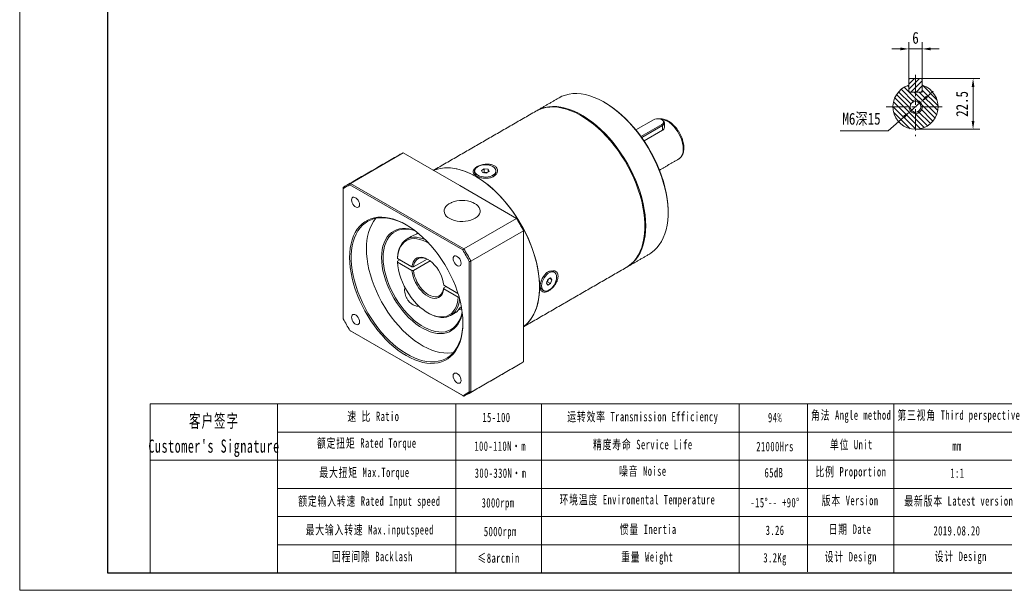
# Model space of a CAD drawing. Header units: millimetres. Extents: x -48 to 607, y -64 to 399.
# Tile 1 of 3: x -48 to 389, y -64 to 189. Entities that reach past the tile are written whole.
import ezdxf

# ---------------------------------------------------------------- set-up
doc = ezdxf.new("R2010")
doc.units = ezdxf.units.MM
doc.header["$LTSCALE"] = 1.5
doc.linetypes.add('CENTER', pattern=[10.16, 6.35, -1.27, 1.27, -1.27])
doc.layers.get('0').update_dxf_attribs({"lineweight": 18})
for name, color, linetype, lineweight in [('3中心线层', 1, 'CENTER', 18), ('5剖面线层', 2, 'Continuous', 18), ('7标注层', 4, 'Continuous', 18), ('SLD-0', 7, 'Continuous', 18), ('细实线', 7, 'Continuous', 18)]:
    doc.layers.add(name, color=color, linetype=linetype, lineweight=lineweight)
doc.styles.add('TH_GBDIM', font='txt', dxfattribs={"width": 0.8})
doc.styles.add('标准', font='txt', dxfattribs={"width": 0.667})
doc.dimstyles.new('TH_GBDIM', dxfattribs={"dimscale": 1.5, "dimtxt": 3.5, "dimasz": 2.5, "dimexe": 2, "dimexo": 0, "dimgap": 1.5, "dimtad": 1, "dimdec": 1, "dimdsep": 46, "dimtxsty": 'TH_GBDIM', "dimcen": 2.5, "dimdle": 5, "dimclrd": 4, "dimclre": 4, "dimclrt": 3, "dimadec": 0, "dimazin": 2, "dimtfac": 0.714286, "dimtdec": 1, "dimtmove": 0, "dimatfit": 3, "dimfxl": 1, "dimtolj": 1, "dimarcsym": 0})

# ---------------------------------------------------------------- blocks, each defined once
blk = doc.blocks.new('*X19')
at = {"layer": '7标注层', "transparency": 16777216}
for points in [[(374.18, 158.7), (375.43, 158.7), (374.81, 162.45)], [(374.18, 143.7), (375.43, 143.7), (374.81, 139.95)]]:
    blk.add_hatch(color=4, dxfattribs=at).paths.add_polyline_path(points, flags=0)
at = {"layer": '7标注层', "color": 4, "transparency": 16777216}
for p, q in [((351.9, 162.45), (377.81, 162.45)), ((374.81, 143.7), (374.81, 158.7)), ((349.3, 139.95), (377.81, 139.95))]:
    blk.add_line(p, q, dxfattribs=at)
at = {"layer": '7标注层', "color": 3, "transparency": 16777216, "insert": (369.93, 151.2), "char_height": 5.25, "width": 22.54, "attachment_point": 5, "rotation": 90, "style": 'TH_GBDIM'}
blk.add_mtext('22.5', dxfattribs=at)
blk = doc.blocks.new('*X20')
at = {"layer": '7标注层', "transparency": 16777216}
for points in [[(342.55, 176.21), (342.55, 174.96), (346.3, 175.58)], [(356.05, 176.21), (356.05, 174.96), (352.3, 175.58)]]:
    blk.add_hatch(color=4, dxfattribs=at).paths.add_polyline_path(points, flags=0)
at = {"layer": '7标注层', "color": 4, "transparency": 16777216}
for p, q in [((342.55, 175.58), (338.8, 175.58)), ((346.3, 162.05), (346.3, 178.58)), ((346.3, 175.58), (352.3, 175.58)), ((352.3, 162.05), (352.3, 178.58)), ((356.05, 175.58), (359.8, 175.58))]:
    blk.add_line(p, q, dxfattribs=at)
at = {"layer": '7标注层', "color": 3, "transparency": 16777216, "insert": (349.3, 180.46), "char_height": 5.25, "width": 4.76, "attachment_point": 5, "style": 'TH_GBDIM'}
blk.add_mtext('6', dxfattribs=at)
blk = doc.blocks.new('*X21')
at = {"layer": '7标注层', "transparency": 16777216}
for points in [[(353.96, 154.87), (354.78, 153.93), (351.55, 151.93)], [(343.81, 145.98), (344.63, 145.04), (347.04, 147.98)]]:
    blk.add_hatch(color=4, dxfattribs=at).paths.add_polyline_path(points, flags=0)
at = {"layer": '7标注层', "color": 4, "transparency": 16777216}
for p, q in [((354.37, 154.4), (357.19, 156.88)), ((351.55, 151.93), (347.04, 147.98)), ((337.15, 139.31), (344.22, 145.51)), ((315.84, 139.31), (337.15, 139.31))]:
    blk.add_line(p, q, dxfattribs=at)
at = {"layer": '7标注层', "color": 3, "transparency": 16777216, "insert": (325.37, 144.38), "char_height": 5.25, "width": 34.9533, "attachment_point": 5, "style": 'TH_GBDIM'}
blk.add_mtext('M6深15', dxfattribs=at)

msp = doc.modelspace()

# ---------------------------------------------------------------- hatches: boundary and pattern name
at = {"layer": '5剖面线层'}
h = msp.add_hatch(dxfattribs=at)
h.set_pattern_fill('ANSI31', color=256, style=0, pattern_type=0)
h.set_pattern_definition([(45, (0, 0), (-1.122532, 1.122532), [])])
h.paths.add_polyline_path([(349.296848, 156.454342), (351.896848, 156.454342), (352.296848, 156.854342), (352.296848, 159.493734), (352.296848, 162.054342), (351.896848, 162.454342), (349.296848, 162.454342)], flags=0)
h.paths.add_polyline_path([(349.296848, 162.454342), (346.696848, 162.454342), (346.296848, 162.054342), (346.296848, 156.854342), (346.696848, 156.454342), (349.296848, 156.454342)], flags=0)
h = msp.add_hatch(dxfattribs=at)
h.set_pattern_fill('ANSI31', color=256, style=0, pattern_type=0)
h.set_pattern_definition([(135, (0, 0), (-1.122532, -1.122532), [])])
edge = h.paths.add_edge_path(flags=0)
edge.add_line((349.296848, 156.454342), (346.296848, 156.454342))
edge.add_line((346.296848, 156.454342), (346.296848, 159.493734))
edge.add_arc((349.296849, 149.954342), 10.000001, 107.45760608, 179.99999705)
edge.add_line((339.296848, 149.954342), (346.896848, 149.954342))
edge.add_arc((349.296848, 149.954342), 2.4, 90.00000034, 179.99999966, ccw=False)
edge.add_line((349.296848, 152.354342), (349.296848, 156.454342))
edge = h.paths.add_edge_path(flags=0)
edge.add_line((352.296848, 159.493734), (352.296848, 156.454342))
edge.add_line((352.296848, 156.454342), (349.296848, 156.454342))
edge.add_line((349.296848, 156.454342), (349.296848, 152.954342))
edge.add_arc((349.296848, 149.954342), 3, 0, 89.99999966, ccw=False)
edge.add_line((352.296848, 149.954342), (359.296848, 149.954342))
edge.add_arc((349.296848, 149.954342), 10.000001, 0.00000295, 72.54238789)
edge = h.paths.add_edge_path(flags=0)
edge.add_line((359.296848, 149.954342), (352.296848, 149.954342))
edge.add_arc((349.296848, 149.954342), 3, 270.00000034, 359.99999966, ccw=False)
edge.add_line((349.296848, 146.954342), (349.296848, 139.954342))
edge.add_arc((349.296848, 149.954342), 10, 270.00000034, 360)
edge = h.paths.add_edge_path(flags=0)
edge.add_arc((349.296848, 149.954342), 3, 180, 269.99999966, ccw=False)
edge.add_line((346.296848, 149.954342), (339.296848, 149.954342))
edge.add_arc((349.296848, 149.954342), 10, 180.00000034, 269.99999966)
edge.add_line((349.296848, 139.954342), (349.296848, 146.954342))
edge = h.paths.add_edge_path(flags=0)
edge.add_line((346.896848, 149.954342), (346.296848, 149.954342))
edge.add_arc((349.296848, 149.954342), 3, 180.00000034, 269.99999966)
edge.add_line((349.296848, 146.954342), (349.296848, 147.554342))
edge.add_arc((349.296848, 149.954342), 2.4, 180, 269.99999966, ccw=False)
edge = h.paths.add_edge_path(flags=0)
edge.add_line((352.296848, 149.954342), (351.696848, 149.954342))
edge.add_arc((349.296848, 149.954342), 2.4, 270.00000034, 359.99999966, ccw=False)
edge.add_line((349.296848, 147.554342), (349.296848, 146.954342))
edge.add_arc((349.296848, 149.954342), 3, 270.00000034, 360)
edge = h.paths.add_edge_path(flags=0)
edge.add_line((349.296848, 152.954342), (349.296848, 152.354342))
edge.add_arc((349.296848, 149.954342), 2.4, 0, 89.99999966, ccw=False)
edge.add_line((351.696848, 149.954342), (352.296848, 149.954342))
edge.add_arc((349.296848, 149.954342), 3, 0.00000034, 89.99999966)

# ---------------------------------------------------------------- linework, layer by layer
at = {"color": 7, "linetype": 'Continuous', "lineweight": 15}
for p, q in [((346.296848, 162.054342), (346.696848, 162.454342)), ((346.296848, 162.054342), (346.296848, 156.854342)), ((351.896848, 162.454342), (346.696848, 162.454342)), ((351.896848, 162.454342), (352.296848, 162.054342)), ((352.296848, 156.854342), (352.296848, 162.054342)), ((346.296848, 156.454342), (346.296848, 159.493734)), ((352.296848, 159.493734), (352.296848, 156.454342)), ((346.696848, 156.454342), (346.296848, 156.854342)), ((346.296848, 156.454342), (352.296848, 156.454342)), ((351.896848, 156.454342), (346.696848, 156.454342)), ((352.296848, 156.854342), (351.896848, 156.454342)), ((233.203659, 144.226738), (225.385335, 139.713315)), ((227.646153, 136.773136), (236.880614, 142.104077)), ((237.163457, 141.614179), (227.977797, 136.31141)), ((237.163457, 141.614179), (236.880614, 142.104077)), ((237.163457, 141.614179), (237.163457, 139.523338)), ((238.042138, 142.838792), (238.042138, 140.716222)), ((237.163457, 139.523338), (229.011174, 134.817125)), ((98.872522, 116.016711), (122.207043, 129.487443)), ((147.329244, 114.984706), (122.207043, 129.487443)), ((156.969922, 121.774762), (158.194666, 122.481792)), ((158.194666, 122.481792), (159.867698, 122.223001)), ((158.194666, 120.930363), (158.194666, 122.481792)), ((159.867698, 122.223001), (160.315986, 121.25718)), ((159.867698, 120.998388), (159.867698, 122.223001)), ((153.927953, 121.515971), (153.927953, 120.79333)), ((157.418209, 120.808941), (156.969922, 121.774762)), ((159.091242, 120.55015), (157.418209, 120.808941)), ((157.864695, 120.739875), (158.194666, 120.930363)), ((158.194666, 120.930363), (159.031182, 120.800967)), ((159.031182, 120.800967), (159.421212, 120.740636)), ((160.315986, 121.25718), (159.091242, 120.55015)), ((163.357954, 121.515971), (163.357954, 120.79333)), ((95.710452, 114.190694), (95.710452, 113.626938)), ((95.710452, 113.626938), (95.710452, 55.917657)), ((148.628665, 86.476625), (98.653672, 115.326574)), ((98.872522, 116.016711), (149.116925, 87.011235)), ((172.451446, 100.481967), (147.329244, 114.984706)), ((172.451446, 100.481967), (149.116925, 87.011235)), ((239.638331, 103.363854), (239.638331, 102.955649)), ((128.39793, 94.364213), (128.31562, 93.585306)), ((152.278995, 81.534369), (175.613516, 95.005101)), ((175.613516, 65.99491), (175.613516, 95.005101)), ((119.770223, 81.496058), (120.831112, 82.108497)), ((126.151485, 79.037111), (119.770701, 82.720659)), ((119.770701, 81.087578), (126.151485, 77.404029)), ((126.860469, 79.036028), (132.834642, 82.484845)), ((134.211714, 81.64673), (126.860469, 77.402947)), ((151.571886, 23.669537), (151.571886, 81.378818)), ((152.278995, 81.534369), (152.278995, 23.513986)), ((140.220857, 69.690158), (141.281746, 70.302597)), ((146.55474, 67.258563), (140.222732, 70.913953)), ((185.702481, 71.819145), (186.314853, 73.397472)), ((186.314853, 70.947849), (185.702481, 71.819145)), ((186.196095, 72.430467), (185.865653, 72.239707)), ((186.50228, 73.21963), (186.196095, 72.430467)), ((186.196095, 72.430467), (187.539598, 71.654879)), ((186.314853, 73.397472), (187.539598, 74.104502)), ((187.539598, 71.654879), (186.314853, 70.947849)), ((186.645294, 73.588231), (186.50228, 73.21963)), ((187.091136, 73.845611), (188.15197, 73.233205)), ((187.539598, 74.104502), (188.15197, 73.233205)), ((188.15197, 73.233205), (187.539598, 71.654879)), ((140.222732, 69.280871), (146.603516, 65.597323)), ((175.613516, 36.984718), (175.613516, 65.99491)), ((147.54056, 60.973279), (148.059412, 61.272806)), ((98.653672, 50.81985), (148.628665, 21.969901)), ((149.116925, 21.687968), (98.872522, 50.693445)), ((175.613516, 36.984718), (152.278995, 23.513986))]:
    msp.add_line(p, q, dxfattribs=at)
for p, q in [((66.589248, 18.278428), (66.589248, -56.548757)), ((145.571365, 18.278428), (145.571365, -56.548757))]:
    msp.add_line(p, q)
for points in [[(231.352434, 84.641856), (232.216776, 85.185951), (233.511986, 86.192568), (234.696806, 87.364042), (235.765333, 88.694541), (236.712245, 90.177433), (237.532823, 91.805332), (238.22298, 93.570129), (238.779277, 95.463028), (239.198943, 97.474602), (239.479888, 99.594828), (239.620711, 101.813144), (239.620711, 104.118497), (239.479888, 106.499404), (239.198943, 108.944001), (238.779277, 111.440112), (238.22298, 113.975299), (237.532823, 116.536932), (236.712245, 119.112251), (235.765333, 121.688425), (234.696806, 124.252618), (233.511986, 126.792057), (232.216776, 129.294091), (230.81763, 131.746255), (229.321518, 134.13633), (227.735892, 136.452411), (226.068653, 138.682958), (224.328106, 140.816863), (222.522924, 142.843486), (220.662098, 144.752739), (218.7549, 146.535107), (216.810832, 148.181711), (214.839579, 149.684346), (212.850961, 151.035528), (210.854885, 152.228523), (208.861296, 153.257391), (206.880126, 154.117003), (204.921245, 154.80308), (202.994412, 155.312199), (201.109225, 155.641826), (199.275079, 155.790321), (197.501109, 155.756943), (195.796153, 155.541856), (194.168708, 155.146134), (192.626878, 154.571748), (191.355685, 153.925765)], [(221.099386, 78.722897), (221.963728, 79.266992), (223.258938, 80.273609), (224.443758, 81.445083), (225.512285, 82.775582), (226.459197, 84.258474), (227.279775, 85.886373), (227.969932, 87.65117), (228.526229, 89.54407), (228.945895, 91.555643), (229.22684, 93.67587), (229.367663, 95.894185), (229.367663, 98.199539), (229.22684, 100.580445), (228.945895, 103.025043), (228.526229, 105.521153), (227.969932, 108.05634), (227.279775, 110.617973), (226.459197, 113.193292), (225.512285, 115.769466), (224.443758, 118.33366), (223.258938, 120.873098), (221.963728, 123.375132), (220.564582, 125.827296), (219.06847, 128.217371), (217.482844, 130.533453), (215.815605, 132.764), (214.075058, 134.897904), (212.269876, 136.924527), (210.40905, 138.83378), (208.501852, 140.616148), (206.557784, 142.262752), (204.586531, 143.765387), (202.597913, 145.116569), (200.601837, 146.309564), (198.608248, 147.338433), (196.627078, 148.198044), (194.668197, 148.884121), (192.741364, 149.39324), (190.856177, 149.722867), (189.022031, 149.871363), (187.248061, 149.837984), (185.543105, 149.622898), (183.91566, 149.227175), (182.37383, 148.65279), (181.102637, 148.006806)], [(181.280196, 148.107504), (181.990995, 148.503559), (183.487105, 149.16626), (185.072733, 149.651616), (186.739973, 149.95721), (188.480518, 150.081522), (190.285701, 150.023926), (192.146526, 149.784716), (194.053724, 149.365079), (195.997793, 148.767111), (197.969046, 147.993785), (199.957664, 147.048957), (201.95374, 145.937332), (203.947328, 144.664452), (205.928499, 143.236653), (207.88738, 141.661054), (209.814213, 139.945499), (211.699399, 138.098537), (213.533545, 136.129371), (215.307515, 134.047811), (217.01247, 131.864225), (218.639917, 129.589493), (220.181747, 127.234949), (221.630278, 124.81232), (222.978295, 122.333678), (224.219083, 119.81137), (225.346458, 117.257963), (226.354806, 114.686177), (227.239102, 112.108826), (227.99494, 109.538749), (228.618556, 106.988749), (229.106842, 104.471533), (229.457366, 101.999639), (229.66838, 99.585384), (229.738837, 97.240793)], [(211.712153, 151.738655), (213.185803, 150.842733), (215.149564, 149.508443), (217.096177, 148.02459), (219.015944, 146.39857), (220.899302, 144.638482), (222.736867, 142.753093), (224.519485, 140.7518), (226.238274, 138.644572), (227.884673, 136.441906), (229.450479, 134.154776), (230.92789, 131.794576), (232.309547, 129.373065), (233.588567, 126.902306), (234.758575, 124.394611), (235.813747, 121.862469), (236.748822, 119.318498), (237.559142, 116.775371), (238.240673, 114.245757), (238.790016, 111.74226), (239.204437, 109.277351), (239.48187, 106.863311), (239.620932, 104.512166), (239.638331, 103.363854)], [(236.880614, 142.104077), (237.324102, 142.446079), (237.582717, 142.846357), (237.635512, 143.272484), (237.478208, 143.689936), (237.123544, 144.064892), (236.600258, 144.366978), (235.950745, 144.571722), (235.227619, 144.662532), (234.489466, 144.632053), (233.796089, 144.482758), (233.203659, 144.226738)], [(246.355843, 131.32583), (246.28387, 132.529438), (246.069416, 133.791643), (245.716845, 135.086749), (245.233336, 136.388392), (244.628732, 137.670075), (243.91534, 138.905706), (243.107683, 140.070131), (242.222203, 141.139646), (241.276926, 142.092479), (240.291093, 142.909232), (239.284775, 143.573279), (238.278458, 144.071101), (237.292625, 144.392566), (236.347348, 144.531128), (236.099173, 144.536713)], [(237.163801, 144.063204), (237.640213, 143.704722), (237.939915, 143.287031), (238.042138, 142.838792), (237.939917, 142.390553), (237.640211, 141.972859), (237.163457, 141.614179)], [(182.684584, 70.076951), (182.614128, 72.421542), (182.403113, 74.835798), (182.05259, 77.307691), (181.564304, 79.824908), (180.940688, 82.374907), (180.18485, 84.944984), (179.300553, 87.522336), (178.292206, 90.094121), (177.16483, 92.647528), (175.924043, 95.169837), (174.576026, 97.648479), (173.127494, 100.071108), (171.585664, 102.425651), (169.958218, 104.700383), (168.253263, 106.88397), (166.479293, 108.96553), (164.645146, 110.934695), (162.759961, 112.781658), (160.833127, 114.497212), (158.874246, 116.072811), (156.893076, 117.50061), (154.899487, 118.77349), (152.903411, 119.885116), (150.914793, 120.829943), (148.94354, 121.603269), (146.999472, 122.201238), (145.092273, 122.620875), (143.231449, 122.860084), (141.426265, 122.917681), (139.68572, 122.793368), (138.018481, 122.487775), (136.432853, 122.002419), (135.693328, 121.701977)], [(175.613517, 52.555352), (176.55824, 53.31387), (177.74306, 54.485344), (178.811587, 55.815843), (179.758499, 57.298735), (180.579077, 58.926634), (181.269234, 60.691431), (181.82553, 62.584331), (182.245197, 64.595904), (182.526141, 66.71613), (182.666964, 68.934446), (182.666964, 71.2398), (182.526141, 73.620706), (182.245197, 76.065304), (181.82553, 78.561414), (181.269234, 81.096601), (180.579077, 83.658234), (179.758499, 86.233553), (178.811587, 88.809727), (177.74306, 91.37392), (176.55824, 93.913359), (175.26303, 96.415393), (173.863884, 98.867557), (172.367772, 101.257632), (170.782146, 103.573713), (169.114907, 105.80426), (167.37436, 107.938165), (165.569177, 109.964788), (163.708352, 111.874041), (161.801154, 113.656409), (159.857086, 115.303013), (157.885833, 116.805648), (155.897215, 118.15683), (153.901138, 119.349825), (151.90755, 120.378694), (149.92638, 121.238305), (147.967498, 121.924382), (146.040666, 122.433501), (144.155479, 122.763128), (142.321333, 122.911623), (140.547363, 122.878245), (138.842407, 122.663159), (137.214961, 122.267436), (135.693328, 121.701977)], [(159.863285, 118.886806), (160.783518, 119.09073), (161.610199, 119.400649), (162.307196, 119.803016), (162.844049, 120.280249), (163.197294, 120.811488), (163.351492, 121.373517), (163.299904, 121.941771), (163.044785, 122.491417), (162.597285, 122.998431), (161.976962, 123.440653), (161.210927, 123.798758), (160.332659, 124.057094), (159.380542, 124.204371), (158.396189, 124.234152), (157.422622, 124.145136), (156.502389, 123.941212), (155.675708, 123.631293), (154.978711, 123.228926), (154.441858, 122.751692), (154.088613, 122.220453), (153.934415, 121.658425), (153.986002, 121.09017), (154.241121, 120.540525), (154.688621, 120.033512), (155.308945, 119.591289), (156.07498, 119.233184), (156.953248, 118.974847), (157.905365, 118.82757), (158.889717, 118.79779), (159.863285, 118.886806)], [(159.382085, 120.718048), (159.216979, 120.764558), (159.031182, 120.800967)], [(99.373403, 108.63989), (99.445008, 108.023438), (99.65403, 107.374249), (99.983529, 106.744921), (100.406812, 106.186436), (100.889588, 105.744041), (101.392748, 105.453573), (101.875527, 105.338565), (102.29881, 105.408337), (102.628309, 105.657234), (102.837329, 106.065093), (102.908936, 106.59887), (102.837329, 107.215324), (102.628309, 107.864511), (102.29881, 108.49384), (101.875527, 109.052323), (101.392748, 109.494721), (100.889588, 109.785189), (100.406812, 109.900194), (99.983529, 109.830423), (99.65403, 109.581526), (99.445008, 109.173669), (99.373403, 108.63989)], [(153.080297, 107.500357), (153.868479, 107.124501), (154.712992, 106.588309), (155.401811, 105.982454), (155.917971, 105.321851), (156.248769, 104.622769), (156.386052, 103.90242), (156.326445, 103.178542), (156.071414, 102.46896), (155.627237, 101.791142), (155.004855, 101.161785), (154.219591, 100.596381), (153.29078, 100.108855), (152.241293, 99.711208), (151.096972, 99.413233), (149.885996, 99.222271), (148.638179, 99.143017), (147.38425, 99.177428), (146.155083, 99.324655), (144.980945, 99.581072), (143.890745, 99.940365), (142.911331, 100.393688), (142.066819, 100.92988), (141.377999, 101.535735), (140.861839, 102.196338), (140.531042, 102.89542), (140.393758, 103.615769), (140.453366, 104.339647), (140.708396, 105.04923), (141.152574, 105.727047), (141.774955, 106.356404), (142.56022, 106.921808), (143.48903, 107.409335), (143.699515, 107.500357)], [(148.74346, 54.156993), (148.673268, 52.031298), (148.463087, 49.998531), (148.114093, 48.070061), (147.628235, 46.256672), (147.008232, 44.568507), (146.257551, 43.015004), (145.38039, 41.604852), (144.381655, 40.34594), (143.26693, 39.245303), (142.04245, 38.309101), (140.715062, 37.542568), (139.292191, 36.949991), (137.781792, 36.534681), (136.192314, 36.298964), (134.532644, 36.244159), (132.812065, 36.37057), (131.040199, 36.67749), (129.226954, 37.163202), (127.382471, 37.824994), (125.517065, 38.65916), (123.641168, 39.661039), (121.765272, 40.825024), (119.899866, 42.14461), (118.055383, 43.612413), (116.242139, 45.220228), (114.470272, 46.959062), (112.749693, 48.819189), (111.090024, 50.790208), (109.500545, 52.861097), (107.990147, 55.020276), (106.567275, 57.255666), (105.239889, 59.554768), (104.015407, 61.904725), (102.900683, 64.292395), (101.901948, 66.704423), (101.024788, 69.127323), (100.274105, 71.547544), (99.654104, 73.951549), (99.168245, 76.325897), (98.819251, 78.657307), (98.60907, 80.932744), (98.538877, 83.139482), (98.60907, 85.265177), (98.819251, 87.297943), (99.168245, 89.226414), (99.654104, 91.039802), (100.274105, 92.727969), (101.024788, 94.281471), (101.901948, 95.691622), (102.900683, 96.950535), (104.015407, 98.051172), (105.239889, 98.987373), (106.567275, 99.753907), (107.990147, 100.346485), (109.500545, 100.761793), (111.090024, 100.99751), (112.749693, 101.052316), (114.470272, 100.925906), (116.242139, 100.618985), (118.055383, 100.133271), (119.899866, 99.471481), (121.765272, 98.637315), (123.641168, 97.635436), (125.517065, 96.47145), (127.382471, 95.151865), (129.226954, 93.684061), (131.040199, 92.076247), (132.812065, 90.337414), (134.532644, 88.477286), (136.192314, 86.506267), (137.781792, 84.435376), (139.292191, 82.2762), (140.715062, 80.040809), (142.04245, 77.741706), (143.26693, 75.39175), (144.381655, 73.004079), (145.38039, 70.592051), (146.257551, 68.169153), (147.008232, 65.748932), (147.628235, 63.344926), (148.114093, 60.970577), (148.463087, 58.639167), (148.673268, 56.36373), (148.74346, 54.156993)], [(123.822624, 97.529929), (123.526375, 97.696522), (121.656335, 98.653336), (119.79969, 99.439453), (117.967073, 100.05037), (116.168983, 100.482587), (114.415717, 100.733628), (112.717319, 100.802057), (111.083516, 100.687482), (109.523668, 100.390557), (108.046711, 99.912983), (106.661099, 99.257498), (105.374774, 98.427856), (104.195103, 97.428805), (103.128843, 96.266072), (102.182101, 94.946315), (101.360298, 93.477095), (100.668144, 91.866826), (100.1096, 90.124734), (99.687871, 88.260794), (99.405369, 86.285684), (99.263711, 84.210718), (99.263711, 82.04778), (99.405369, 79.80926), (99.687871, 77.507979), (100.1096, 75.157121), (100.668144, 72.770148), (101.360298, 70.360736), (102.182101, 67.942682), (103.128843, 65.529841), (104.195103, 63.136029), (105.374774, 60.774959), (106.661099, 58.460158), (108.046711, 56.20488), (109.523668, 54.022047), (111.083516, 51.924159), (112.717319, 49.923236), (114.415717, 48.030736), (116.168983, 46.257499), (117.967073, 44.613687), (119.79969, 43.108709), (121.656335, 41.751187), (123.526375, 40.548901), (125.399097, 39.508732), (127.263775, 38.636644), (129.109728, 37.937626), (130.926383, 37.415684), (132.703334, 37.073811), (134.430402, 36.913959), (136.097697, 36.93705), (137.695666, 37.142949), (139.215158, 37.530476), (140.647468, 38.097411), (141.984393, 38.840508), (143.218276, 39.75551), (144.342046, 40.837175), (145.349269, 42.079311), (146.234176, 43.474798), (146.991697, 45.015646), (147.617494, 46.693028), (148.10798, 48.497337), (148.460349, 50.418237), (148.672581, 52.444727), (148.742833, 54.362182)], [(229.738837, 97.240793), (229.66838, 94.977548), (229.457366, 92.806925), (229.106842, 90.739738), (228.618556, 88.786284), (227.99494, 86.956296), (227.239102, 85.258892), (226.354806, 83.702526), (225.346458, 82.294955), (224.219083, 81.043188), (222.978295, 79.953462), (221.630278, 79.031209), (221.275382, 78.826303)], [(112.681012, 83.139481), (112.751571, 84.93898), (112.962698, 86.642929), (113.312738, 88.237992), (113.798952, 89.711688), (114.417536, 91.05248), (115.163649, 92.249877), (116.03145, 93.294506), (117.014148, 94.178192), (118.104052, 94.894019), (119.292632, 95.436385), (120.570586, 95.801044), (121.927914, 95.985144), (123.353989, 95.987243), (124.837653, 95.807324), (126.367292, 95.446797), (127.473911, 95.082962)], [(127.683994, 94.923151), (127.132138, 95.106939), (125.603088, 95.50234), (124.118023, 95.716039), (122.688896, 95.746312), (121.327214, 95.592918), (120.043943, 95.257088), (118.849412, 94.741532), (117.753241, 94.050396), (116.764254, 93.189246), (115.890416, 92.165016), (115.138758, 90.985953), (114.515338, 89.661549), (114.025173, 88.202467), (113.672206, 86.620456), (113.459285, 84.928252), (113.38812, 83.139481)], [(119.770223, 83.12914), (119.912324, 84.650991), (120.194152, 86.067362), (120.61282, 87.363731), (121.164035, 88.526807), (121.842143, 89.544667), (122.640197, 90.406871), (123.550009, 91.104583), (124.562254, 91.630646), (125.666552, 91.97967), (126.851583, 92.148073), (128.105195, 92.134131), (129.414537, 91.937985), (130.766183, 91.561648), (132.146275, 91.008977), (132.150079, 91.007226)], [(133.773247, 89.320124), (132.484111, 90.057845), (131.085813, 90.695386), (129.710529, 91.151822), (128.37332, 91.422153), (127.088833, 91.503418), (125.871133, 91.394729), (124.733557, 91.097275), (123.688564, 90.614313), (122.747597, 89.951135), (121.920965, 89.115001), (121.217718, 88.11507), (120.645559, 86.962293), (120.210755, 85.669295), (119.918067, 84.250236), (119.770701, 82.720659)], [(105.963497, 87.017419), (106.034378, 84.815113), (106.246608, 82.543586), (106.598977, 80.215849), (107.089464, 77.845236), (107.71526, 75.445325), (108.472781, 73.029862), (109.357688, 70.612683), (110.364911, 68.207632), (111.488683, 65.828488), (112.722564, 63.488877), (114.059491, 61.202198), (115.491801, 58.981552), (117.011291, 56.839659), (118.609261, 54.788783), (120.276555, 52.840676), (122.003624, 51.006497), (123.780576, 49.296745), (125.59723, 47.721222), (127.443183, 46.288948), (129.307861, 45.008126), (131.180583, 43.886095), (133.050623, 42.92928), (134.907268, 42.143164), (136.739885, 41.532247), (138.537976, 41.100029), (140.291241, 40.848989), (141.989639, 40.78056), (143.623441, 40.895135), (144.52679, 41.043036)], [(148.449754, 58.747799), (148.303971, 58.005681), (147.885434, 56.469799), (147.332494, 55.061176), (146.649476, 53.790838), (145.841729, 52.668727), (144.915573, 51.703624), (143.878257, 50.903084), (142.737898, 50.273373), (141.503423, 49.819415), (140.184492, 49.544767), (138.791427, 49.451577), (137.335132, 49.540573), (135.827004, 49.81106), (134.278846, 50.260923), (132.702774, 50.886638), (131.111123, 51.683309), (129.516351, 52.644701), (127.930938, 53.76329), (126.367292, 55.030321), (124.837653, 56.435879), (123.353989, 57.968962), (121.927914, 59.617572), (120.570586, 61.368809), (119.292632, 63.208963), (118.104052, 65.123633), (117.014148, 67.097837), (116.03145, 69.116123), (115.163649, 71.162694), (114.417536, 73.221533), (113.798952, 75.276527), (113.312738, 77.311593), (112.962698, 79.310805), (112.751571, 81.258516), (112.681012, 83.139481)], [(113.38812, 83.139481), (113.459285, 81.268544), (113.672206, 79.330507), (114.025173, 77.34097), (114.515338, 75.315955), (115.138758, 73.271764), (115.890416, 71.224856), (116.764254, 69.191714), (117.753241, 67.188705), (118.849412, 65.231957), (120.043943, 63.337223), (121.327214, 61.519761), (122.688896, 59.794203), (124.118023, 58.17444), (125.603088, 56.673517), (127.132138, 55.303517), (128.692858, 54.07547), (130.272683, 52.999265), (131.858895, 52.083564), (133.438721, 51.335742), (134.999441, 50.76182), (136.52849, 50.366418), (138.013556, 50.15272), (139.442683, 50.122447), (140.804364, 50.275841), (142.087636, 50.611669), (143.282166, 51.127228), (144.378338, 51.818364), (145.367324, 52.679513), (146.241163, 53.703742), (146.992819, 54.882807), (147.61624, 56.207211), (148.106406, 57.666293), (148.41642, 59.009645)], [(126.151485, 79.037111), (126.331044, 80.115147), (126.658615, 81.064598), (127.127128, 81.864967), (127.726466, 82.498976), (128.443693, 82.952936), (129.263321, 83.217048), (130.167659, 83.285609), (131.137183, 83.15714), (132.150961, 82.834415), (133.187108, 82.324399), (134.223256, 81.638105), (135.237034, 80.790347), (136.206558, 79.799427), (137.110896, 78.686739), (137.930525, 77.476304), (138.647751, 76.194252), (139.247089, 74.868263), (139.715601, 73.526961), (140.043173, 72.199303), (140.222732, 70.913953)], [(133.398392, 82.200622), (132.559839, 82.603316), (131.600038, 82.909783), (130.681831, 83.033062), (129.8249, 82.970511), (129.047612, 82.72347), (128.366627, 82.297235), (127.796541, 81.700942), (127.349574, 80.947371), (127.035303, 80.052675), (126.860469, 79.036028)], [(144.373402, 82.661944), (144.445008, 82.045491), (144.654029, 81.396303), (144.983528, 80.766975), (145.406811, 80.208489), (145.889589, 79.766093), (146.392749, 79.475626), (146.875526, 79.360618), (147.29881, 79.430391), (147.628308, 79.679288), (147.837329, 80.087146), (147.908935, 80.620924), (147.837329, 81.237377), (147.628308, 81.886565), (147.29881, 82.515893), (146.875526, 83.074377), (146.392749, 83.516774), (145.889589, 83.807242), (145.406811, 83.922248), (144.983528, 83.852477), (144.654029, 83.60358), (144.445008, 83.195722), (144.373402, 82.661944)], [(119.770701, 81.087578), (119.918067, 79.387855), (120.210755, 77.630866), (120.645559, 75.835854), (121.217718, 74.022476), (121.920965, 72.210594), (122.747597, 70.420051), (123.688564, 68.670455), (124.733557, 66.980971), (125.871133, 65.370098), (127.088833, 63.855482), (128.37332, 62.45371), (129.710529, 61.180133), (131.085813, 60.048699), (132.484111, 59.071802), (133.890107, 58.260138), (135.288404, 57.622595), (136.663688, 57.16616), (138.000896, 56.895829), (139.285384, 56.814563), (140.503084, 56.923253), (141.640661, 57.220707), (142.685654, 57.703668), (143.62662, 58.366848), (144.453253, 59.202981), (145.156499, 60.202912), (145.728658, 61.355689), (146.163462, 62.648687), (146.45615, 64.067746), (146.603516, 65.597323)], [(140.222732, 69.280871), (140.043173, 68.202835), (139.715601, 67.253384), (139.247089, 66.453015), (138.647751, 65.819006), (137.930525, 65.365046), (137.110896, 65.100935), (136.206558, 65.032373), (135.237034, 65.160842), (134.223256, 65.483567), (133.187108, 65.993583), (132.150961, 66.679878), (131.137183, 67.527636), (130.167659, 68.518555), (129.263321, 69.631243), (128.443693, 70.841678), (127.726466, 72.12373), (127.127128, 73.44972), (126.658615, 74.791022), (126.331044, 76.118679), (126.151485, 77.404029)], [(126.860469, 77.402947), (127.035303, 76.184441), (127.349574, 74.926896), (127.796541, 73.657267), (128.366627, 72.402766), (129.047612, 71.190283), (129.8249, 70.045805), (130.681831, 68.993862), (131.600038, 68.057002), (132.559839, 67.255306), (133.540662, 66.605956), (134.521487, 66.122871), (135.481288, 65.816405), (136.399494, 65.693125), (137.256425, 65.755677), (138.033713, 66.002717), (138.714698, 66.428952), (139.284784, 67.025245), (139.731752, 67.778816), (140.046022, 68.673513), (140.220857, 69.690158)], [(185.260221, 68.229645), (185.896959, 68.269857), (186.578727, 68.496092), (187.275724, 68.89846), (187.95749, 69.459377), (188.594229, 70.154327), (189.158112, 70.952939), (189.624494, 71.820308), (189.972994, 72.718528), (190.188378, 73.608341), (190.261234, 74.450858), (190.188378, 75.209257), (189.972994, 75.850392), (189.624494, 76.346243), (189.158112, 76.675139), (188.594229, 76.822705), (187.95749, 76.782493), (187.275724, 76.556258), (186.578727, 76.153891), (185.896959, 75.592973), (185.260221, 74.898023), (184.696338, 74.099411), (184.229955, 73.232042), (183.881456, 72.333822), (183.666073, 71.44401), (183.593217, 70.601493), (183.666073, 69.843094), (183.881456, 69.201958), (184.229955, 68.706107), (184.696338, 68.377211), (185.260221, 68.229645)], [(187.968439, 77.183966), (188.532322, 77.0364), (188.658744, 76.970856)], [(175.613517, 52.555352), (175.924043, 52.78962), (177.16483, 53.879346), (178.292206, 55.131113), (179.300553, 56.538684), (180.18485, 58.09505), (180.940688, 59.792454), (181.564304, 61.622442), (182.05259, 63.575896), (182.403113, 65.643084), (182.614128, 67.813707), (182.684584, 70.076951)], [(186.50228, 73.21963), (186.563644, 73.398745), (186.606035, 73.565567)], [(147.258719, 64.835459), (147.169002, 64.075196), (146.887173, 62.658825), (146.468506, 61.362456), (145.917291, 60.199379), (145.239181, 59.181521), (144.441129, 58.319316), (143.531316, 57.621605), (142.519071, 57.095541), (141.414773, 56.746518), (140.229742, 56.578114), (138.97613, 56.592057), (137.666788, 56.788201), (136.315143, 57.164539), (134.935051, 57.717209), (133.540662, 58.440548), (133.538421, 58.441841)], [(99.373403, 56.675552), (99.445008, 56.059099), (99.65403, 55.409911), (99.983529, 54.780583), (100.406812, 54.222098), (100.889588, 53.779703), (101.392748, 53.489235), (101.875527, 53.374227), (102.29881, 53.443999), (102.628309, 53.692896), (102.837329, 54.100754), (102.908936, 54.634532), (102.837329, 55.250984), (102.628309, 55.90017), (102.29881, 56.529501), (101.875527, 57.087984), (101.392748, 57.53038), (100.889588, 57.820848), (100.406812, 57.935855), (99.983529, 57.866085), (99.65403, 57.617185), (99.445008, 57.209329), (99.373403, 56.675552)], [(147.587327, 60.219293), (148.287962, 59.908026), (148.289418, 59.907414)], [(144.373402, 30.697606), (144.445008, 30.081151), (144.654029, 29.431965), (144.983528, 28.802636), (145.406811, 28.244151), (145.889589, 27.801755), (146.392749, 27.511288), (146.875526, 27.39628), (147.29881, 27.466053), (147.628308, 27.71495), (147.837329, 28.122806), (147.908935, 28.656586), (147.837329, 29.273037), (147.628308, 29.922224), (147.29881, 30.551555), (146.875526, 31.110037), (146.392749, 31.552433), (145.889589, 31.842901), (145.406811, 31.957908), (144.983528, 31.888139), (144.654029, 31.639239), (144.445008, 31.231382), (144.373402, 30.697606)]]:
    msp.add_lwpolyline(points, dxfattribs=at)
msp.add_circle((349.296848, 149.954342), 2.4)
for centre, radius, start, end in [((349.296848, 149.954342), 10, 107.45760312, 72.54239688), ((241.398077, 130.81109), 4.984416, 305.38468255, 5.92749216), ((129.525235, 113.161327), 17.891283, 114.14433826, 119.99325343), ((156.188661, 120.986504), 2.268946, 184.88396097, 241.72701484), ((158.643971, 118.348085), 2.483256, 81.02934484, 106.53473038), ((161.045461, 121.021683), 2.32374, 299.3006154, 354.36046297), ((106.182032, 99.708163), 17.871701, 114.1419773, 125.86877446), ((105.992837, 99.219353), 17.70045, 114.49611477, 125.51463698), ((148.389905, 96.274136), 12.166667, 67.32449706, 112.67550294), ((126.174226, 88.133559), 20.241524, 142.20054514, 183.16095463), ((93.886733, 51.471365), 92.598343, 28.04306991, 31.95693024), ((70.69354, 38.082208), 91.738232, 28.16148227, 31.83853268), ((70.552212, 38.000633), 92.598343, 28.04306991, 31.95693024), ((187.872189, 74.208285), 2.977237, 88.14737846, 121.85489137), ((185.300657, 70.718083), 2.346024, 174.0136406, 234.67420119), ((184.184969, 74.110425), 2.482629, 313.44306722, 338.97279841), ((141.370944, 64.652928), 7.183591, 305.6863808, 329.18753084), ((176.589542, 99.214683), 91.739085, 208.16149236, 211.83850778), ((165.130853, 51.483875), 17.891667, 300.00142084, 305.86633925), ((141.289589, 38.076983), 17.700286, 294.49604025, 305.5146671), ((141.807303, 37.99671), 17.871923, 294.14205049, 305.86870127)]:
    msp.add_arc(centre, radius, start, end, dxfattribs=at)
at = {"color": 4}
msp.add_arc((349.296848, 149.954342), 3, 180, 111.81505443, dxfattribs=at)
at = {"color": 7, "linetype": 'Continuous', "lineweight": 15}
for points in [[(191.355685, 153.925765), (181.456191, 148.210909)], [(211.712153, 151.738655), (211.358656, 151.942791)], [(181.102637, 148.006806), (135.614863, 121.747273)], [(237.163801, 144.063204), (236.880913, 144.226566)], [(120.581418, 128.656686), (97.246897, 115.185954)], [(235.815366, 121.858331), (244.284369, 126.747382)], [(98.653672, 115.326574), (98.872522, 116.016711)], [(125.639989, 92.318182), (123.791455, 91.251046)], [(119.770701, 82.720659), (119.770223, 83.12914)], [(148.628665, 86.476625), (149.116925, 87.011235)], [(221.45294, 78.926999), (231.352434, 84.641856)], [(119.770223, 81.496058), (119.770701, 81.087578)], [(126.860469, 79.036028), (126.151485, 79.037111)], [(151.571886, 81.378818), (152.278995, 81.534369)], [(175.613517, 52.464464), (221.099386, 78.722897)], [(126.151485, 77.404029), (126.860469, 77.402947)], [(189.284533, 76.609595), (188.658744, 76.970856)], [(140.220857, 69.690158), (140.222732, 69.280871)], [(146.603516, 65.597323), (147.010359, 65.597165)], [(183.944127, 68.804016), (184.569917, 68.442755)], [(133.184925, 58.645977), (133.538421, 58.441841)], [(143.28987, 57.475141), (145.138405, 58.542277)], [(145.128822, 58.558696), (145.561479, 58.818256)], [(98.872522, 50.693445), (98.653672, 50.81985)], [(150.74255, 22.518726), (174.077071, 35.989458)], [(149.116925, 21.687968), (148.628665, 21.969901)], [(151.571886, 23.669537), (152.278995, 23.513986)]]:
    msp.add_open_spline(points, degree=1, dxfattribs=at)
for points, knots in [([(244.134086, 126.674787), (244.162524, 126.686421), (244.451782, 126.80476), (244.92246, 127.180234), (245.515578, 127.791605), (245.985297, 128.543239), (246.338718, 129.406578), (246.567679, 130.379522), (246.641809, 131.176971), (246.651731, 131.839828), (246.630358, 132.521602), (246.513815, 133.523305), (246.247539, 134.739795), (245.859567, 135.965918), (245.357974, 137.180985), (244.752115, 138.364787), (244.052492, 139.497591), (243.270733, 140.560343), (242.419212, 141.534926), (241.510871, 142.404393), (240.558757, 143.153161), (239.576303, 143.765838), (238.577291, 144.230148), (237.580511, 144.524012), (236.681246, 144.654023), (236.137924, 144.599705), (235.908325, 144.576752)], [0, 0, 0, 0, 0.1144316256, 1.1639464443, 2.2080463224, 3.2624409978, 4.3409759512, 5.4471758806, 6.574928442, 6.8597931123, 7.4692900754, 8.611993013, 9.7525384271, 10.8904527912, 12.0260085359, 13.1601173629, 14.2939456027, 15.4286042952, 16.5651449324, 17.7048972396, 18.8490874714, 19.998512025, 21.1527705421, 22.3074382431, 23.452463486, 24.2904485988, 24.2904485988, 24.2904485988, 24.2904485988]), ([(238.02358, 140.940348), (238.005772, 140.733071), (237.967419, 140.286675), (237.592919, 139.803365), (237.263136, 139.588333), (237.163457, 139.523338)], [0, 0, 0, 0, 0.6561964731, 1.4131919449, 1.7411158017, 1.7411158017, 1.7411158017, 1.7411158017]), ([(164.05978, 121.37189), (163.980926, 121.03804), (163.808982, 120.31007), (162.871366, 119.326023), (161.411895, 118.571226), (159.570561, 118.200128), (157.614282, 118.246683), (155.824521, 118.655282), (154.428865, 119.311514), (153.525422, 120.108621), (153.13731, 120.987813), (153.295681, 121.914338), (154.037305, 122.836969), (155.341979, 123.668367), (157.083031, 124.29133), (159.032685, 124.586716), (160.906875, 124.477374), (162.451422, 123.975125), (163.514076, 123.17468), (164.049845, 122.26011), (164.056748, 121.642998), (164.05978, 121.37189)], [0, 0, 0, 0, 1.2908450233, 2.8147272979, 4.3920989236, 5.98518239, 7.5501608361, 9.0382433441, 10.4265102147, 11.7523202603, 13.0873380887, 14.4907105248, 15.9837241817, 17.5467366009, 19.1392828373, 20.7188077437, 22.2370715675, 23.6570828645, 24.9961320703, 26.3202319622, 27.3577217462, 27.3577217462, 27.3577217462, 27.3577217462]), ([(129.050462, 93.895611), (128.867167, 93.812574), (128.305624, 93.558181), (127.23081, 93.102446), (126.229561, 92.660209), (125.78038, 92.382605), (125.649572, 92.301763)], [0, 0, 0, 0, 0.5243938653, 1.6065304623, 3.132272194, 3.7591427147, 3.7591427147, 3.7591427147, 3.7591427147]), ([(189.510868, 77.289312), (189.797782, 77.109116), (190.406552, 76.726777), (190.892069, 75.605688), (190.91637, 74.196124), (190.484382, 72.684593), (189.670466, 71.183991), (188.539308, 69.787102), (187.197587, 68.632857), (185.808926, 67.885418), (184.559754, 67.681998), (183.608566, 68.081618), (183.052558, 69.030449), (182.908804, 70.364278), (183.135023, 71.895043), (183.690993, 73.488554), (184.561263, 75.02739), (185.722962, 76.354922), (187.085876, 77.260606), (189.510868, 77.289312), (189.510868, 77.289312)], [0, 0, 0, 0, 1.2860110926, 2.7286377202, 4.0857383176, 5.4006461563, 6.7448380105, 8.1677501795, 9.6778905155, 11.2468144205, 12.8328315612, 14.3925673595, 15.8773711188, 17.262637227, 18.5834843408, 19.9109094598, 21.3048233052, 22.7879677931, 24.3420296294, 27.2350091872, 27.2350091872, 27.2350091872, 27.2350091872]), ([(124.348274, 64.265169), (124.121458, 64.618341), (123.667691, 65.324895), (123.207936, 66.505232), (122.935773, 67.732562), (122.824565, 68.911995), (122.977512, 69.618656), (123.044661, 69.928905)], [0, 0, 0, 0, 1.2274108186, 2.4555537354, 3.7233717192, 4.9903376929, 5.9819157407, 5.9819157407, 5.9819157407, 5.9819157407]), ([(129.328801, 61.537553), (129.204883, 61.525466), (128.597273, 61.4662), (127.387307, 61.807771), (125.872556, 62.598534), (124.89179, 63.533967), (124.437016, 64.145783), (124.348274, 64.265169)], [0, 0, 0, 0, 0.4023775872, 1.972988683, 3.6330256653, 5.4688219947, 5.9138980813, 5.9138980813, 5.9138980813, 5.9138980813]), ([(148.155918, 60.549534), (147.943, 60.458573), (147.417081, 60.233893), (146.893043, 59.985387), (146.581161, 59.837488)], [0, 0, 0, 0, 0.6997481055, 1.7284192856, 1.7284192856, 1.7284192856, 1.7284192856])]:
    msp.add_open_spline(points, degree=3, knots=knots, dxfattribs=at)
at = {"layer": '3中心线层'}
for p, q in [((349.296848, 164.144401), (349.296848, 136.954342)), ((336.296848, 149.954342), (362.296848, 149.954342))]:
    msp.add_line(p, q, dxfattribs=at)
at = {"layer": '7标注层', "color": 0}
msp.add_line((10.143826, 18.278428), (10.143826, -56.535963), dxfattribs=at)
at = {"layer": 'SLD-0'}
for p, q in [((183.626343, 18.278428), (183.626343, -56.527453)), ((271.210068, 18.278428), (271.210068, -56.535963))]:
    msp.add_line(p, q, dxfattribs=at)
at = {"layer": '细实线'}
for p, q in [((10.143826, 18.278428), (599.148158, 18.278428)), ((301.482407, 18.278428), (301.482407, -56.120977)), ((339.701233, 18.278428), (339.701233, -56.535963)), ((66.589248, 5.795617), (397.621782, 5.795617)), ((10.143826, -6.687193), (599.148158, -6.687193)), ((66.589248, -19.170003), (599.148158, -19.170003)), ((66.589248, -31.652814), (599.148158, -31.652814)), ((66.589248, -44.135624), (599.148158, -44.135624))]:
    msp.add_line(p, q, dxfattribs=at)
at = {"layer": '细实线', "color": 3}
msp.add_lwpolyline([(-47.6822, -64.3291), (606.941295, -64.3291), (606.941295, 398.583228), (-47.6822, 398.583228)], close=True, dxfattribs=at)
at = {"layer": '细实线', "color": 3, "lineweight": 25}
msp.add_lwpolyline([(-8.716516, -56.535963), (599.148158, -56.535963), (599.148158, 390.790092), (-8.716516, 390.790092)], close=True, dxfattribs=at)

# ---------------------------------------------------------------- texts
at = {"layer": 'SLD-0', "color": 1, "attachment_point": 2, "line_spacing_factor": 1.15057, "style": '标准'}
for s, insert, char_height, width in [("\\T1.1;客户签字\\PCustomer's Signature", (38.463829, 13.659692), 5.82531152, 72.4674759), ('\\T1.1;速 比 Ratio', (109.039761, 14.846011), 4.1609368, 33.99864284), ('\\T1.1;\\pxqc;15-100', (163.570949, 14.36608), 4.1609368, 17.69143366), ('\\T1.1;运转效率 Transmission Efficiency', (228.444334, 14.718135), 4.1609368, 70.70910076), ('\\T1.1;94%', (287.051324, 14.293225), 4.1609368, 53.21290729), ('\\T1.1;角法 Angle method ', (320.79486, 15.403905), 4.1609368, 53.21290729), ('\\T1.1;第三视角 Third perspective', (368.515559, 15.403905), 4.1609368, 63.77212649), ('\\T1.1;额定扭矩 Rated Torque', (106.115018, 3.009039), 4.1609368, 73.87629267), ('\\T1.1;100-110N·m', (165.221253, 1.644488), 4.1609368, 34.46347721), ('\\T1.1;精度寿命 Service Life', (228.444334, 2.352002), 4.1609368, 55.50161786), ('\\T1.1;21000Hrs', (287.051324, 1.468758), 4.1609368, 53.21290729), ('\\T1.1;单位 Unit', (320.817917, 2.335614), 4.1609368, 53.21290729), ('\\T1.1;mm', (367.731227, 1.746428), 4.1609368, 53.21290729), ('\\T1.1;最大扭矩 Max.Torque', (105.091358, -9.997019), 4.1609368, 49.11572624), ('\\T1.1;300-330N·m', (165.368904, -10.307519), 4.1609368, 41.38241097), ('\\T1.1;噪音 Noise', (228.444334, -9.418168), 4.1609368, 36.71589914), ('\\T1.1;65dB', (286.53892, -10.145896), 4.1609368, 27.45728756), ('\\T1.1;比例 Proportion', (320.665422, -9.703171), 4.1609368, 35.82841819), ('\\T1.1;1:1', (367.833747, -10.32151), 4.1609368, 53.21290729), ('\\T1.1;环境温度 Enviromental Temperature', (226.058856, -22.082279), 4.1609368, 70.11271528), ('\\T1.1;额定输入转速 Rated Input speed', (107.284915, -22.710812), 4.1609368, 65.29902546), ('\\T1.1;3000rpm', (164.290606, -23.4677), 4.1609368, 28.67054201), ('\\T1.1;-15%%D-- +90%%D', (287.051324, -23.378205), 4.1609368, 35.69366925), ('\\T1.1;版本 Version', (320.322933, -22.446008), 4.1609368, 53.21290729), ('\\T1.1;最新版本 Latest version', (368.482206, -22.627543), 4.1609368, 53.21290729), ('\\T1.1;最大输入转速 Max.inputspeed ', (107.431152, -35.424597), 4.1609368, 65.67625724), ('\\T1.1;惯量 Inertia', (230.829824, -35.193357), 4.1609368, 37.59095097), ('\\T1.1;日期 Date', (320.281449, -35.142823), 4.1609368, 53.21290729), ('\\T1.1;5000rpm', (165.283662, -36.172795), 4.1609368, 90.98224933), ('\\T1.1;3.26', (287.051324, -35.646037), 4.1609368, 28.14225449), ('\\T1.1;2019.08.20', (367.649196, -35.865824), 4.1609368, 53.21290729), ('\\T1.1;回程间隙 Backlash', (108.60105, -47.261569), 4.1609368, 53.25311222), ('\\T1.1;≤8arcmin ', (164.522792, -47.950903), 4.1609368, 32.00794009), ('\\T1.1;重量 Weight', (230.382555, -47.410494), 4.1609368, 32.35463364), ('\\T1.1;3.2Kg', (287.051324, -47.813748), 4.1609368, 27.84021948), ('\\T1.1;设计 Design', (320.623395, -47.365601), 4.1609368, 53.21290729), ('\\T1.1;设计 Design', (369.354505, -47.201056), 4.1609368, 53.21290729)]:
    msp.add_mtext(s, dxfattribs=dict(at, insert=insert, char_height=char_height, width=width))

# ---------------------------------------------------------------- dimensions: what is measured, and where the dimension line sits
at = {"layer": '7标注层'}
dim = msp.add_linear_dim(base=(352.296848, 175.58354), p1=(346.296848, 162.054342), p2=(352.296848, 162.054342), dimstyle='TH_GBDIM', override={"dimdec": 5, "dimsah": 1, "dimtzin": 0}, dxfattribs=at)
dim.commit()
dim.dimension.update_dxf_attribs({"geometry": '*X20', "text_midpoint": (349.296848, 175.58354), "dimtype": 160})
dim = msp.add_linear_dim(base=(374.805816, 162.454342), p1=(349.296848, 139.954342), p2=(351.896848, 162.454342), angle=90, dimstyle='TH_GBDIM', override={"dimdec": 5, "dimsah": 1, "dimtzin": 0}, dxfattribs=at)
dim.commit()
dim.dimension.update_dxf_attribs({"geometry": '*X19', "text_midpoint": (374.805816, 151.204342), "dimtype": 160})
dim = msp.add_diameter_dim_2p(p1=(351.552857, 151.931821), p2=(347.040839, 147.976863), text='M6深15', dimstyle='TH_GBDIM', override={"dimtoh": 1, "dimdec": 0, "dimpost": '%%C<>', "dimsah": 1, "dimtzin": 0}, dxfattribs=at)
dim.commit()
dim.dimension.update_dxf_attribs({"geometry": '*X21', "text_midpoint": (342.940851, 144.383064), "dimtype": 163})

doc.saveas('drawing.dxf')
